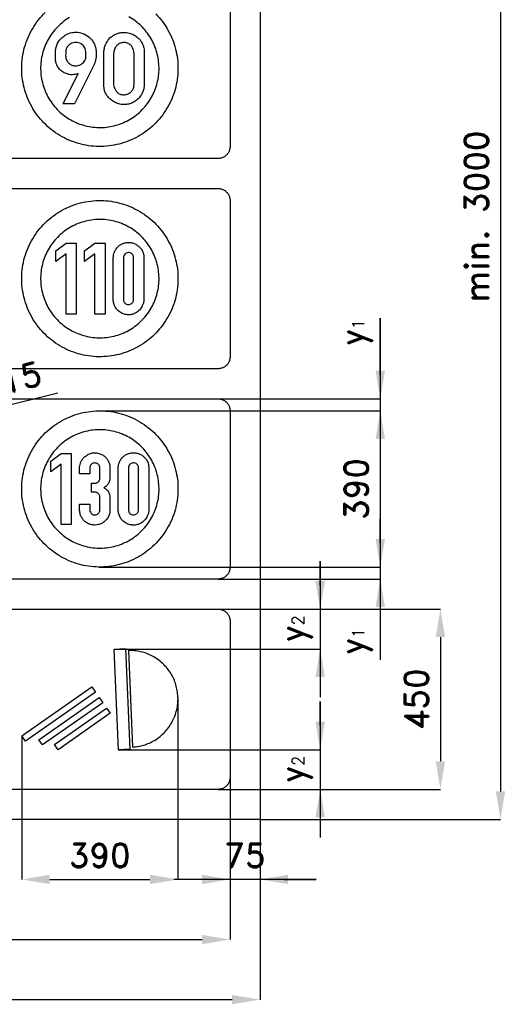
# Model space of a CAD drawing. Header units: millimetres. Extents: x -531 to 2129, y -462 to 3250.
# Tile 2 of 3: x 900 to 2129, y -462 to 1996. Entities that reach past the tile are written whole.
import ezdxf

# ---------------------------------------------------------------- set-up
doc = ezdxf.new("R2010")
doc.units = ezdxf.units.MM
doc.header["$LTSCALE"] = 5
doc.layers.add('Kóty', color=2, linetype='Continuous')
doc.layers.add('Značka', color=7, linetype='Continuous')
doc.styles.get("Standard").update_dxf_attribs({"font": 'romand.shx', "height": 60})
doc.dimstyles.get("Standard").update_dxf_attribs({"dimtxt": 60, "dimasz": 70, "dimexe": 0.18, "dimexo": 0.0625, "dimgap": 30, "dimtad": 1, "dimdec": 0, "dimzin": 0, "dimdsep": 46, "dimtxsty": 'Standard', "dimcen": 0.09, "dimadec": 0, "dimazin": 0, "dimtfac": 1, "dimtdec": 0, "dimtofl": 0, "dimtmove": 0, "dimatfit": 3, "dimfxl": 1, "dimtolj": 1, "dimtzin": 0, "dimarcsym": 0})

# ---------------------------------------------------------------- blocks, each defined once
blk = doc.blocks.new('*D1')
at = {"layer": 'Defpoints', "color": 0, "transparency": 16777216}
for p in [(1102.5, 1020), (1097.4, 630), (1800, 630)]:
    blk.add_point(p, dxfattribs=at)
at = {"layer": 'Kóty', "color": 0, "lineweight": -2, "transparency": 16777216}
for p, q in [((1102.6, 1020), (1800.2, 1020)), ((1800, 950), (1800, 700)), ((1097.5, 630), (1800.2, 630))]:
    blk.add_line(p, q, dxfattribs=at)
at = {"layer": 'Kóty', "color": 0, "transparency": 16777216}
for points in [[(1788.3, 950), (1811.7, 950), (1800, 1020)], [(1788.3, 700), (1811.7, 700), (1800, 630)]]:
    blk.add_solid(points, dxfattribs=at)
at = {"layer": 'Kóty', "color": 0, "transparency": 16777216, "insert": (1740, 825), "char_height": 60, "attachment_point": 5, "rotation": 90}
blk.add_mtext('\\A1;390', dxfattribs=at)
blk = doc.blocks.new('*D2')
at = {"layer": 'Defpoints', "color": 0, "transparency": 16777216}
for p in [(1395, 525), (1395, 75), (1950, 75)]:
    blk.add_point(p, dxfattribs=at)
at = {"layer": 'Kóty', "color": 0, "lineweight": -2, "transparency": 16777216}
for p, q in [((1395.1, 525), (1950.2, 525)), ((1950, 455), (1950, 145)), ((1395.1, 75), (1950.2, 75))]:
    blk.add_line(p, q, dxfattribs=at)
at = {"layer": 'Kóty', "color": 0, "transparency": 16777216}
for points in [[(1938.3, 455), (1961.7, 455), (1950, 525)], [(1938.3, 145), (1961.7, 145), (1950, 75)]]:
    blk.add_solid(points, dxfattribs=at)
at = {"layer": 'Kóty', "color": 0, "transparency": 16777216, "insert": (1890, 300), "char_height": 60, "attachment_point": 5, "rotation": 90}
blk.add_mtext('\\A1;450', dxfattribs=at)
blk = doc.blocks.new('*D3')
at = {"layer": 'Defpoints', "color": 0, "transparency": 16777216}
for p in [(1500, 3010), (1500, 0), (2100, 0)]:
    blk.add_point(p, dxfattribs=at)
at = {"layer": 'Kóty', "color": 0, "lineweight": -2, "transparency": 16777216}
for p, q in [((1500.1, 3010), (2100.2, 3010)), ((2100, 2940), (2100, 70)), ((1500.1, 0), (2100.2, 0))]:
    blk.add_line(p, q, dxfattribs=at)
at = {"layer": 'Kóty', "color": 0, "transparency": 16777216}
for points in [[(2088.3, 2940), (2111.7, 2940), (2100, 3010)], [(2088.3, 70), (2111.7, 70), (2100, 0)]]:
    blk.add_solid(points, dxfattribs=at)
at = {"layer": 'Kóty', "color": 0, "transparency": 16777216, "insert": (2040, 1505), "char_height": 60, "attachment_point": 5, "rotation": 90}
blk.add_mtext('\\A1;min. 3000', dxfattribs=at)
blk = doc.blocks.new('*D4')
at = {"layer": 'Defpoints', "color": 0, "transparency": 16777216}
for p in [(1295, 304.7), (905, 208.2), (1295, -150)]:
    blk.add_point(p, dxfattribs=at)
at = {"layer": 'Kóty', "color": 0, "lineweight": -2, "transparency": 16777216}
for p, q in [((1295, 304.6), (1295, -150.2)), ((905, 208.1), (905, -150.2)), ((975, -150), (1225, -150))]:
    blk.add_line(p, q, dxfattribs=at)
at = {"layer": 'Kóty', "color": 0, "transparency": 16777216}
for points in [[(975, -138.3), (975, -161.7), (905, -150)], [(1225, -138.3), (1225, -161.7), (1295, -150)]]:
    blk.add_solid(points, dxfattribs=at)
at = {"layer": 'Kóty', "color": 0, "transparency": 16777216, "insert": (1100, -90), "char_height": 60, "attachment_point": 5}
blk.add_mtext('\\A1;390', dxfattribs=at)
blk = doc.blocks.new('*D5')
at = {"layer": 'Defpoints', "color": 0, "transparency": 16777216}
for p in [(75, 105), (1425, 105), (1425, -300)]:
    blk.add_point(p, dxfattribs=at)
at = {"layer": 'Kóty', "color": 0, "lineweight": -2, "transparency": 16777216}
for p, q in [((75, 104.9), (75, -300.2)), ((1425, 104.9), (1425, -300.2)), ((145, -300), (1355, -300))]:
    blk.add_line(p, q, dxfattribs=at)
at = {"layer": 'Kóty', "color": 0, "transparency": 16777216}
for points in [[(145, -288.3), (145, -311.7), (75, -300)], [(1355, -288.3), (1355, -311.7), (1425, -300)]]:
    blk.add_solid(points, dxfattribs=at)
at = {"layer": 'Kóty', "color": 0, "transparency": 16777216, "insert": (750, -240), "char_height": 60, "attachment_point": 5}
blk.add_mtext('\\A1;1350', dxfattribs=at)
blk = doc.blocks.new('*D6')
at = {"layer": 'Defpoints', "color": 0, "transparency": 16777216}
for p in [(0, 0), (1500, 0), (1500, -450)]:
    blk.add_point(p, dxfattribs=at)
at = {"layer": 'Kóty', "color": 0, "lineweight": -2, "transparency": 16777216}
for p, q in [((0, -0.1), (0, -450.2)), ((1500, -0.1), (1500, -450.2)), ((70, -450), (1430, -450))]:
    blk.add_line(p, q, dxfattribs=at)
at = {"layer": 'Kóty', "color": 0, "transparency": 16777216}
for points in [[(70, -438.3), (70, -461.7), (0, -450)], [(1430, -438.3), (1430, -461.7), (1500, -450)]]:
    blk.add_solid(points, dxfattribs=at)
at = {"layer": 'Kóty', "color": 0, "transparency": 16777216, "insert": (750, -390), "char_height": 60, "attachment_point": 5}
blk.add_mtext('\\A1;1500', dxfattribs=at)
blk = doc.blocks.new('*D9')
at = {"layer": 'Defpoints', "color": 0, "transparency": 16777216}
for p in [(640, 975), (654.5, 978.6)]:
    blk.add_point(p, dxfattribs=at)
at = {"layer": 'Kóty', "color": 0, "lineweight": -2, "transparency": 16777216}
for p, q in [((995.4, 1064.1), (722.4, 995.7)), ((639.9, 975), (640.1, 975)), ((640, 974.9), (640, 975.1))]:
    blk.add_line(p, q, dxfattribs=at)
at = {"layer": 'Kóty', "color": 0, "transparency": 16777216}
blk.add_solid([(719.6, 1007), (725.3, 984.4), (654.5, 978.6)], dxfattribs=at)
at = {"layer": 'Kóty', "color": 0, "transparency": 16777216, "insert": (878.3, 1096.6), "char_height": 60, "attachment_point": 5, "rotation": 14.0734}
blk.add_mtext('\\A1;R15', dxfattribs=at)

msp = doc.modelspace()

# ---------------------------------------------------------------- linework, layer by layer
at = {"layer": 'Kóty'}
for p, q in [((1800, 1251.4), (1800, 398.6)), ((1800, 1110), (1800, 1251.4)), ((1395.1, 1050), (1800.2, 1050)), ((1102.7, 1020), (1800.2, 1020)), ((1800, 960), (1800, 900)), ((1800, 690), (1800, 750)), ((1650, 645), (1650, 305.1)), ((1650, 585), (1650, 645)), ((1097.5, 630), (1800.2, 630)), ((1395.1, 600), (1800.2, 600)), ((1395.1, 525), (1650.2, 525)), ((1135.5, 425.1), (1650.2, 425.1)), ((1650, 234), (1650, 294)), ((1650, 294), (1650, -45)), ((1146.5, 174), (1650.2, 174)), ((1425, 104.9), (1425, -150.2)), ((1395.1, 75), (1650.2, 75)), ((1500, -0.1), (1500, -150.2)), ((1640, -150), (1285, -150)), ((1560, -150), (1620, -150)), ((1570, -150), (1640, -150))]:
    msp.add_line(p, q, dxfattribs=at)
for points in [[(1788.3, 1120), (1811.7, 1120), (1800, 1050)], [(1638.3, 595), (1661.7, 595), (1650, 525)], [(1788.3, 530), (1811.7, 530), (1800, 600)], [(1638.3, 355.1), (1661.7, 355.1), (1650, 425.1)], [(1638.3, 244), (1661.7, 244), (1650, 174)], [(1638.3, 5), (1661.7, 5), (1650, 75)], [(1355, -138.3), (1355, -161.7), (1425, -150)], [(1570, -138.3), (1570, -161.7), (1500, -150)]]:
    msp.add_solid(points, dxfattribs=at)
at = {"layer": 'Značka', "color": 5}
for points in [[(0, 0), (0, 3010), (1500, 3010), (1500, 0), (0, 0)], [(1146.4, 174), (1135.5, 425.1), (1163.9, 426.4), (1174.9, 175.2), (1146.4, 174)], [(914.2, 195), (905, 208.2), (1079.8, 330.6), (1089, 317.4), (914.2, 195)], [(957.1, 185.8), (947.9, 199), (1098.2, 304.3), (1107.4, 291.1), (957.1, 185.8)], [(996.2, 174), (986.9, 187.2), (1116.6, 277.9), (1125.8, 264.8), (996.2, 174)]]:
    msp.add_lwpolyline(points, dxfattribs=at)
for points in [[(1425, 2070), (1425, 1680), (1425, 1679.9), (1425, 1679.8, -0.032207), (1424.7, 1675.9, -0.035399), (1423.9, 1672.1, -0.036245), (1422.7, 1668.4, -0.034411), (1420.9, 1664.9, -0.033707), (1418.8, 1661.7, -0.034086), (1416.2, 1658.8, -0.03418), (1413.3, 1656.2, -0.034255), (1410.1, 1654.1, -0.03402), (1406.6, 1652.3, -0.033375), (1402.9, 1651.1, -0.034152), (1399.1, 1650.3, -0.036782), (1395.2, 1650), (1395.1, 1650), (1395, 1650), (105, 1650)], [(105, 1575), (1395, 1575), (1395.1, 1575), (1395.2, 1575, -0.032207), (1399.1, 1574.7, -0.035399), (1402.9, 1573.9, -0.036245), (1406.6, 1572.7, -0.034411), (1410.1, 1570.9, -0.033707), (1413.3, 1568.8, -0.034086), (1416.2, 1566.2, -0.03418), (1418.8, 1563.3, -0.034255), (1420.9, 1560.1, -0.03402), (1422.7, 1556.6, -0.033375), (1423.9, 1552.9, -0.034152), (1424.7, 1549.1, -0.036782), (1425, 1545.2), (1425, 1545.1), (1425, 1545), (1425, 1155), (1425, 1154.9), (1425, 1154.8, -0.032207), (1424.7, 1150.9, -0.035399), (1423.9, 1147.1, -0.036245), (1422.7, 1143.4, -0.034411), (1420.9, 1139.9, -0.033707), (1418.8, 1136.7, -0.034086), (1416.2, 1133.8, -0.03418), (1413.3, 1131.2, -0.034255), (1410.1, 1129.1, -0.03402), (1406.6, 1127.3, -0.033375), (1402.9, 1126.1, -0.034152), (1399.1, 1125.3, -0.036782), (1395.2, 1125), (1395.1, 1125), (1395, 1125), (105, 1125)], [(105, 1050), (1395, 1050), (1395.1, 1050), (1395.2, 1050, -0.032207), (1399.1, 1049.7, -0.035399), (1402.9, 1048.9, -0.036245), (1406.6, 1047.7, -0.034411), (1410.1, 1045.9, -0.033707), (1413.3, 1043.8, -0.034086), (1416.2, 1041.2, -0.03418), (1418.8, 1038.3, -0.034255), (1420.9, 1035.1, -0.03402), (1422.7, 1031.6, -0.033375), (1423.9, 1027.9, -0.034152), (1424.7, 1024.1, -0.036779), (1425, 1020.2), (1425, 1020.1), (1425, 1020), (1425, 630), (1425, 629.9), (1425, 629.8, -0.032211), (1424.7, 625.9, -0.035398), (1423.9, 622.1, -0.036257), (1422.7, 618.4, -0.034417), (1420.9, 614.9, -0.033707), (1418.8, 611.7, -0.034076), (1416.2, 608.8, -0.034203), (1413.3, 606.2, -0.034241), (1410.1, 604.1, -0.03402), (1406.6, 602.3, -0.03342), (1402.9, 601.1, -0.034121), (1399.1, 600.3, -0.03675), (1395.2, 600), (1395.1, 600), (1395, 600), (105, 600)], [(105, 525), (1395, 525), (1395.1, 525), (1395.2, 525, -0.032176), (1399.1, 524.7, -0.03546), (1402.9, 523.9, -0.036261), (1406.6, 522.7, -0.034411), (1410.1, 520.9, -0.03372), (1413.3, 518.8, -0.034086), (1416.2, 516.2, -0.034181), (1418.8, 513.3, -0.034241), (1420.9, 510.1, -0.034027), (1422.7, 506.6, -0.033373), (1423.9, 502.9, -0.034142), (1424.7, 499.1, -0.03678), (1425, 495.2), (1425, 495.1), (1425, 495), (1425, 105), (1425, 104.9), (1425, 104.8), (1424.7, 100.9, -0.035395), (1423.9, 97.1, -0.036251), (1422.7, 93.4, -0.034424), (1420.9, 89.9, -0.033719), (1418.8, 86.7, -0.034078), (1416.2, 83.8, -0.034203), (1413.3, 81.2, -0.03424), (1410.1, 79.1, -0.034036), (1406.6, 77.3, -0.033414), (1402.9, 76.1, -0.034135), (1399.1, 75.3, -0.036746), (1395.2, 75), (1395.1, 75), (1395, 75), (105, 75)], [(1171.2, 421.9), (1181.8, 180.3, 0.008883), (1195.5, 182.3, 0.026888), (1209, 185.2, 0.038485), (1223.8, 190.6, 0.034327), (1237.7, 198.1, 0.033211), (1250.7, 207.3, 0.034345), (1262.2, 218.1, 0.034669), (1272.3, 230.3, 0.03457), (1280.6, 243.8, 0.034355), (1287.2, 258.1, 0.033706), (1291.8, 273.3, 0.034485), (1294.5, 288.9, 0.03729), (1295, 304.7), (1295, 305.5), (1294.9, 306.3, 0.009646), (1293, 321.2, 0.029246), (1289.9, 335.9, 0.038484), (1284.5, 350.7, 0.034174), (1276.9, 364.7, 0.033133), (1267.8, 377.6, 0.034768), (1257, 389.1, 0.034647), (1244.8, 399.2, 0.032674), (1231.3, 407.6, 0.034523), (1217, 414.3, 0.041087), (1201.8, 418.7, 0.032726), (1186.6, 421, 0.010776), (1171.2, 421.9)]]:
    msp.add_lwpolyline(points, format="xyb", dxfattribs=at)
at = {"layer": 'Značka', "color": 1}
for points in [[(1295, 1875), (1295, 1873.7, -0.00153), (1295, 1872.5, -0.032164), (1293, 1847, -0.035725), (1287.7, 1822.1, -0.036667), (1279.3, 1798, -0.034755), (1267.6, 1775.3, -0.034045), (1253.2, 1754.2, -0.034458), (1236.1, 1735.3, -0.034568), (1216.7, 1718.7, -0.034423), (1195.3, 1704.9, -0.034389), (1172.3, 1693.8, -0.034424), (1148, 1686, -0.034427), (1122.9, 1681.3, -0.034424), (1097.4, 1680, -0.034416), (1072, 1681.9, -0.034418), (1047.1, 1687.3, -0.034415), (1023, 1695.8, -0.03442), (1000.3, 1707.4, -0.034421), (979.2, 1721.8, -0.034415), (960.3, 1738.9, -0.03442), (943.7, 1758.3, -0.034415), (929.9, 1779.7, -0.034415), (918.8, 1802.7, -0.034417), (911, 1827, -0.034415), (906.3, 1852.1, -0.034417), (905, 1877.6, -0.034418), (906.9, 1903, -0.034419), (912.3, 1927.9, -0.034416), (920.8, 1952, -0.034415), (932.4, 1974.7, -0.034412), (946.8, 1995.8, -0.034419), (963.9, 2014.7, -0.034416)], [(1024.5, 2002, 0.034418), (1008.5, 1991.1, 0.034421), (994.2, 1978.1, 0.034419), (981.6, 1963.4, 0.034418), (971.1, 1947.2, 0.034416), (962.7, 1929.8, 0.034417), (956.8, 1911.4, 0.034415), (953.2, 1892.4, 0.034417), (952.3, 1873.1, 0.034422), (953.7, 1853.8, 0.034421), (957.8, 1834.9, 0.034416), (964.2, 1816.7, 0.034414), (973, 1799.5, 0.034417), (983.9, 1783.5, 0.034414), (996.9, 1769.2, 0.034419), (1011.6, 1756.6, 0.034409), (1027.8, 1746.1, 0.034419), (1045.2, 1737.7, 0.034417), (1063.6, 1731.8, 0.034418), (1082.6, 1728.2, 0.034417), (1101.9, 1727.3, 0.034419), (1121.2, 1728.7, 0.03441), (1140.1, 1732.8, 0.034415), (1158.3, 1739.2, 0.034409), (1175.5, 1748, 0.034418), (1191.5, 1758.9, 0.034403), (1205.8, 1771.9, 0.034421), (1218.4, 1786.6, 0.034482), (1228.9, 1802.8, 0.034411), (1237.3, 1820.2, 0.034081), (1243.2, 1838.6, 0.032788), (1246.7, 1856.7, 0.034267), (1247.7, 1875)], [(1247.7, 1875), (1247.7, 1876), (1247.7, 1876.9, 0.032165), (1246.2, 1896.2, 0.035718), (1242.2, 1915.1, 0.036664), (1235.8, 1933.4, 0.034745), (1227, 1950.5, 0.034038), (1216, 1966.5, 0.03445), (1203.1, 1980.8, 0.034562), (1188.4, 1993.4, 0.034432), (1172.2, 2003.9, 0.034382)], [(1239.7, 2011.1, -0.034414), (1256.3, 1991.7, -0.034485), (1270.1, 1970.3, -0.034414), (1281.2, 1947.3, -0.034075), (1289, 1923, -0.032789), (1293.6, 1899.2, -0.034261), (1295, 1875)], [(1008.1, 1786.4), (1046.1, 1862.1), (1044, 1861.4), (1041.8, 1860.7, -0.039146), (1034.9, 1859.4, -0.045932), (1027.8, 1859.2, -0.066119), (1018.1, 1860.9, -0.062051), (1009.1, 1865.1, -0.064474), (1001, 1871.3, -0.067518), (994.7, 1879.5, -0.06072), (991, 1887.7, -0.062872), (989.4, 1896.6), (989.3, 1897.6), (989.3, 1898.6), (989.3, 1915.7, -0.001845), (989.3, 1917, -0.005634), (989.4, 1918.2, -0.057673), (990.9, 1928.2, -0.05606), (994.7, 1937.5, -0.065492), (1001.6, 1947.6, -0.061137), (1010.7, 1955.7, -0.069343), (1023, 1962.2, -0.074506), (1036.7, 1965.1, -0.086605), (1052.9, 1963.6, -0.08534), (1067.7, 1956.8, -0.080114), (1079.2, 1946.6, -0.076171), (1087.1, 1933.4, -0.044523), (1089.6, 1925.7, -0.055011), (1090.7, 1917.8, -0.006104), (1090.7, 1916.8), (1090.7, 1915.7), (1090.7, 1903.8), (1090.6, 1902.9), (1090.5, 1901.9, -0.015237), (1089.9, 1897.9, -0.023894), (1089.1, 1893.9, -0.024153), (1088, 1890.3, -0.019782), (1086.6, 1886.8), (1086, 1885.6), (1085.5, 1884.4), (1036.7, 1786.4), (1008.1, 1786.4)], [(1110.2, 1912.3, -0.002074), (1110.2, 1913.9, -0.005919), (1110.2, 1915.5, -0.049036), (1111.3, 1925.2, -0.050003), (1114.4, 1934.5, -0.079542), (1122.5, 1947.9, -0.08909), (1134.5, 1957.8, -0.059802), (1143.7, 1962.1, -0.052018), (1153.6, 1964.2, -0.062016), (1166.5, 1964.2, -0.064497), (1179, 1961, -0.055439), (1188.6, 1956.2, -0.055472), (1197, 1949.3, -0.051108), (1203.1, 1942, -0.054897), (1207.5, 1933.5, -0.045235), (1209.8, 1926.2, -0.045969), (1210.7, 1918.7, -0.012243), (1210.8, 1916, -0.004114), (1210.7, 1913.4), (1210.7, 1836.1, -0.002305), (1210.7, 1834.5, -0.006917), (1210.7, 1832.9, -0.051759), (1209.5, 1823.8, -0.049689), (1206.5, 1814.9, -0.066811), (1199.9, 1803.8, -0.065896), (1190.6, 1794.8, -0.061105), (1180.6, 1788.7, -0.06415), (1169.4, 1785.3, -0.069651), (1156.6, 1784.6, -0.067436), (1144, 1787.4, -0.056795), (1133.9, 1792.2, -0.04959), (1125, 1799.1, -0.048072), (1118.2, 1806.4, -0.065887), (1113.3, 1814.9, -0.054774), (1111, 1822.7, -0.042352), (1110.2, 1830.8, -0.00923), (1110.1, 1833.5, -0.003094), (1110.2, 1836.1), (1110.2, 1912.3)], [(1065.4, 1905.2), (1065.4, 1915.8), (1065.3, 1916.6), (1065.1, 1917.4, 0.046114), (1063.7, 1923.3, 0.065947), (1061, 1928.8, 0.065654), (1057.5, 1933, 0.058916), (1053, 1936.3, 0.067211), (1046.9, 1939, 0.069334), (1040.4, 1939.8, 0.0722), (1033.5, 1939, 0.068706), (1027, 1936.3, 0.044842), (1023.4, 1933.8, 0.04773), (1020.3, 1930.7, 0.063444), (1017.2, 1925.8, 0.06565), (1015.3, 1920.4, 0.02128), (1014.9, 1918, 0.007093), (1014.7, 1915.7), (1014.6, 1905.4), (1014.8, 1904.2), (1014.9, 1902.9, 0.051275), (1016.1, 1897.9, 0.055538), (1018.3, 1893.3, 0.075001), (1022.7, 1887.9, 0.072375), (1028.5, 1884.1, 0.044107), (1032.3, 1882.4, 0.043725), (1036.4, 1881.5), (1038.2, 1881.3), (1039.9, 1881.3, 0.057591), (1045.8, 1881.9, 0.060864), (1051.3, 1883.9, 0.069279), (1056.8, 1887.5, 0.070581), (1061, 1892.3, 0.064033), (1063.8, 1897.7, 0.060761), (1065.2, 1903.5), (1065.3, 1904.4), (1065.4, 1905.2)], [(1134.5, 1912.3), (1134.5, 1836.1, 0.003098), (1134.5, 1835.1, 0.009556), (1134.5, 1834, 0.073875), (1135.7, 1827.4, 0.059537), (1138.7, 1821.3, 0.070716), (1143.8, 1815, 0.094558), (1150.4, 1810.7, 0.108386), (1159.3, 1809, 0.087549), (1168.4, 1810.7, 0.078147), (1175.6, 1814.5, 0.088169), (1181.1, 1820.2, 0.061773), (1183.7, 1825.1, 0.061177), (1185, 1830.4, 0.025169), (1185.2, 1833.2, 0.008381), (1185.3, 1836.1), (1185.3, 1912.3, 0.005512), (1185.1, 1914.8, 0.016496), (1184.9, 1917.3, 0.058302), (1183.2, 1923.5, 0.064708), (1180, 1929.2, 0.088092), (1174, 1935.3, 0.097883), (1166.3, 1938.8, 0.099826), (1157.6, 1939.3, 0.088257), (1149.3, 1936.7, 0.074161), (1143.2, 1932.5, 0.075685), (1138.6, 1926.8, 0.052577), (1136.4, 1922, 0.046089), (1135.1, 1916.9, 0.014373), (1134.7, 1914.6, 0.00475), (1134.5, 1912.3)], [(1295, 1350), (1295, 1348.7), (1295, 1347.5, -0.032164), (1293, 1322, -0.035725), (1287.7, 1297.1, -0.036667), (1279.3, 1273, -0.034755), (1267.6, 1250.3, -0.034045), (1253.2, 1229.2, -0.034458), (1236.1, 1210.3, -0.034568), (1216.7, 1193.7, -0.034423), (1195.3, 1179.9, -0.034389), (1172.3, 1168.8, -0.034424), (1148, 1161, -0.034427), (1122.9, 1156.3, -0.034424), (1097.4, 1155, -0.034416), (1072, 1156.9, -0.034418), (1047.1, 1162.3, -0.034415), (1023, 1170.8, -0.03442), (1000.3, 1182.4, -0.034421), (979.2, 1196.8, -0.034415), (960.3, 1213.9, -0.03442), (943.7, 1233.3, -0.034415), (929.9, 1254.7, -0.034415), (918.8, 1277.7, -0.034417), (911, 1302, -0.034415), (906.3, 1327.1, -0.034417), (905, 1352.6, -0.034418), (906.9, 1378, -0.034419), (912.3, 1402.9, -0.034416), (920.8, 1427, -0.034415), (932.4, 1449.7, -0.034412), (946.8, 1470.8, -0.034419), (963.9, 1489.7, -0.034416), (983.3, 1506.3, -0.034413), (1004.7, 1520.1, -0.034422), (1027.7, 1531.2, -0.034421), (1052, 1539, -0.03442), (1077.1, 1543.7, -0.034419), (1102.5, 1545, -0.034421), (1128, 1543.1, -0.034423), (1152.9, 1537.7, -0.034422), (1177, 1529.2, -0.034417), (1199.7, 1517.6, -0.03442), (1220.8, 1503.2, -0.034411), (1239.7, 1486.1, -0.034414), (1256.3, 1466.7, -0.034485), (1270.1, 1445.3, -0.034414), (1281.2, 1422.3, -0.034075), (1289, 1398, -0.032789), (1293.6, 1374.2, -0.034261), (1295, 1350)], [(1247.7, 1350), (1247.7, 1351), (1247.7, 1351.9, 0.032165), (1246.2, 1371.2, 0.035718), (1242.2, 1390.1, 0.036664), (1235.8, 1408.4, 0.034745), (1227, 1425.5, 0.034038), (1216, 1441.5, 0.03445), (1203.1, 1455.8, 0.034562), (1188.4, 1468.4, 0.034432), (1172.2, 1478.9, 0.034382), (1154.8, 1487.3, 0.034412), (1136.4, 1493.2, 0.034421), (1117.4, 1496.8, 0.034416), (1098.1, 1497.7, 0.034425), (1078.8, 1496.3, 0.034417), (1059.9, 1492.2, 0.034422), (1041.7, 1485.8, 0.034409), (1024.5, 1477, 0.034418), (1008.5, 1466.1, 0.034421), (994.2, 1453.1, 0.034419), (981.6, 1438.4, 0.034418), (971.1, 1422.2, 0.034416), (962.7, 1404.8, 0.034417), (956.8, 1386.4, 0.034415), (953.2, 1367.4, 0.034417), (952.3, 1348.1, 0.034422), (953.7, 1328.8, 0.034421), (957.8, 1309.9, 0.034416), (964.2, 1291.7, 0.034414), (973, 1274.5, 0.034417), (983.9, 1258.5, 0.034414), (996.9, 1244.2, 0.034419), (1011.6, 1231.6, 0.034409), (1027.8, 1221.1, 0.034419), (1045.2, 1212.7, 0.034417), (1063.6, 1206.8, 0.034418), (1082.6, 1203.2, 0.034417), (1101.9, 1202.3, 0.034419), (1121.2, 1203.7, 0.03441), (1140.1, 1207.8, 0.034415), (1158.3, 1214.2, 0.034409), (1175.5, 1223, 0.034418), (1191.5, 1233.9, 0.034403), (1205.8, 1246.9, 0.034421), (1218.4, 1261.6, 0.034482), (1228.9, 1277.8, 0.034411), (1237.3, 1295.2, 0.034081), (1243.2, 1313.6, 0.032788), (1246.7, 1331.7, 0.034267), (1247.7, 1350)], [(1133.6, 1403.4, -0.002101), (1133.7, 1404.5, -0.005728), (1133.7, 1405.5, -0.051528), (1135, 1412.6, -0.050393), (1137.7, 1419.3, -0.059187), (1142.3, 1426.5, -0.059873), (1148.4, 1432.4, -0.057361), (1155.4, 1436.7, -0.056035), (1163.1, 1439.3, -0.062945), (1172.3, 1440.4, -0.065059), (1181.5, 1439, -0.062211), (1189.7, 1435.8, -0.059607), (1196.9, 1430.8, -0.058893), (1202.9, 1424.3, -0.061246), (1207.1, 1416.7, -0.042834), (1208.9, 1411.3, -0.047058), (1209.7, 1405.6, -0.005864), (1209.7, 1404.7), (1209.7, 1403.8), (1209.7, 1296.6), (1209.7, 1295.9, -0.003838), (1209.7, 1295.2, -0.056802), (1208.2, 1287.3, -0.057018), (1205.1, 1279.9, -0.090905), (1196.7, 1269.3, -0.092647), (1185.3, 1262.4, -0.069948), (1175.9, 1259.9, -0.068374), (1166.3, 1260.1, -0.077398), (1155.5, 1263.2, -0.079337), (1146.2, 1269.5, -0.068573), (1139.8, 1276.9, -0.064011), (1135.6, 1285.6, -0.035986), (1134.2, 1290.5, -0.041956), (1133.6, 1295.5), (1133.6, 1296.1), (1133.6, 1296.7), (1133.6, 1403.4)], [(1158.8, 1402.2), (1158.8, 1299), (1158.9, 1298.3, 0.005696), (1158.9, 1297.7, 0.053822), (1159.6, 1293.9, 0.083809), (1161.2, 1290.5, 0.084494), (1163.6, 1287.9, 0.073814), (1166.6, 1286.2, 0.093715), (1171.2, 1285.2, 0.09875), (1175.8, 1286, 0.089568), (1179.5, 1288.1, 0.084096), (1182.3, 1291.3, 0.059575), (1183.6, 1293.9, 0.064917), (1184.2, 1296.7, 0.008629), (1184.3, 1297.1, 0.002816), (1184.3, 1297.6), (1184.3, 1402.8, 0.004976), (1184.3, 1403.6, 0.015247), (1184.3, 1404.4, 0.079661), (1183.4, 1407.6, 0.074633), (1181.7, 1410.4, 0.099418), (1178.1, 1413.5, 0.096345), (1173.6, 1414.9, 0.104486), (1168.5, 1414.7, 0.104007), (1163.9, 1412.4, 0.098125), (1160.6, 1408.9, 0.112859), (1159, 1404.5, 0.022804), (1158.9, 1403.4, 0.007594), (1158.8, 1402.2)], [(1295, 825), (1295, 823.7), (1295, 822.4, -0.032164), (1293, 797, -0.035726), (1287.7, 772.1, -0.036667), (1279.3, 748, -0.034755), (1267.6, 725.3, -0.034041), (1253.2, 704.2, -0.034455), (1236.1, 685.3, -0.034563), (1216.7, 668.7, -0.034427), (1195.3, 654.9, -0.034391), (1172.3, 643.8, -0.034422), (1148, 636, -0.034424), (1122.9, 631.3, -0.034417), (1097.4, 630, -0.034414), (1072, 631.9, -0.034414), (1047.1, 637.3, -0.034417), (1023, 645.8, -0.034416), (1000.3, 657.4, -0.034419), (979.2, 671.8, -0.034415), (960.3, 688.9, -0.034415), (943.7, 708.3, -0.034417), (929.9, 729.7, -0.034416), (918.8, 752.7, -0.034419), (911, 777, -0.034415), (906.3, 802.1, -0.034417), (905, 827.6, -0.034418), (906.9, 853, -0.034419), (912.3, 877.9, -0.034418), (920.8, 902, -0.034414), (932.4, 924.7, -0.034415), (946.8, 945.8, -0.034417), (963.9, 964.7, -0.034418), (983.3, 981.3, -0.034417), (1004.7, 995.1, -0.034415), (1027.7, 1006.2, -0.034414), (1052, 1014, -0.034418), (1077.1, 1018.7, -0.034417), (1102.5, 1020, -0.034416), (1128, 1018.1, -0.034416), (1152.9, 1012.7, -0.034413), (1177, 1004.2, -0.03442), (1199.7, 992.6, -0.03442), (1220.8, 978.2, -0.034406), (1239.7, 961.1, -0.03441), (1256.3, 941.7, -0.034489), (1270.1, 920.3, -0.034416), (1281.2, 897.3, -0.034073), (1289, 873, -0.032788), (1293.6, 849.2, -0.03426), (1295, 825)], [(1247.7, 825), (1247.7, 826), (1247.7, 826.9, 0.032165), (1246.2, 846.2, 0.035719), (1242.2, 865.1, 0.036663), (1235.8, 883.4, 0.03475), (1227, 900.5, 0.034041), (1216, 916.5, 0.034454), (1203.1, 930.8, 0.034562), (1188.4, 943.4, 0.034429), (1172.2, 953.9, 0.03439), (1154.8, 962.3, 0.034424), (1136.4, 968.2, 0.034427), (1117.4, 971.8, 0.03442), (1098.1, 972.7, 0.034416), (1078.8, 971.3, 0.034413), (1059.9, 967.2, 0.034416), (1041.7, 960.8, 0.034414), (1024.5, 952, 0.034418), (1008.5, 941.1, 0.034418), (994.2, 928.1, 0.034412), (981.6, 913.4, 0.034416), (971.1, 897.2, 0.034414), (962.7, 879.8, 0.034416), (956.8, 861.4, 0.034415), (953.2, 842.4, 0.034417), (952.3, 823.1, 0.034422), (953.7, 803.8, 0.03442), (957.8, 784.9, 0.034415), (964.2, 766.7, 0.034419), (973, 749.5, 0.034416), (983.9, 733.5, 0.034414), (996.9, 719.2, 0.034417), (1011.6, 706.6, 0.034414), (1027.8, 696.1, 0.034419), (1045.2, 687.7, 0.03442), (1063.6, 681.8, 0.034418), (1082.6, 678.2, 0.03442), (1101.9, 677.3, 0.034419), (1121.2, 678.7, 0.034416), (1140.1, 682.8, 0.034415), (1158.3, 689.2, 0.034415), (1175.5, 698, 0.034421), (1191.5, 708.9, 0.034408), (1205.8, 721.9, 0.034415), (1218.4, 736.6, 0.034484), (1228.9, 752.8, 0.034415), (1237.3, 770.2, 0.034081), (1243.2, 788.6, 0.032787), (1246.7, 806.7, 0.034267), (1247.7, 825)], [(1049.5, 787.1), (1074.8, 787.1), (1074.8, 773.2), (1074.9, 772.5), (1074.9, 771.8, 0.080654), (1076.3, 767.2, 0.101193), (1079.1, 763.3, 0.107962), (1083.2, 760.7, 0.103861), (1088, 760, 0.09567), (1092.4, 760.9, 0.096943), (1096, 763.4, 0.061073), (1097.8, 765.5, 0.054211), (1099.1, 768, 0.031745), (1099.6, 769.7, 0.028486), (1100, 771.4), (1100, 771.8), (1100.1, 772.1), (1100.1, 805.2), (1100.1, 805.7), (1100, 806.2, 0.083223), (1099.3, 809.2, 0.064292), (1097.6, 811.9, 0.05145), (1095.9, 813.8, 0.060587), (1093.9, 815.2, 0.057791), (1091.3, 816.3, 0.02856), (1088.5, 816.9), (1087.7, 817), (1086.9, 817.2), (1079.5, 817.2), (1079.5, 839.1), (1087.2, 839.1, 0.005256), (1087.9, 839.1, 0.015981), (1088.5, 839.1, 0.059848), (1090.7, 839.5, 0.045149), (1092.8, 840.3, 0.055584), (1095.2, 841.8, 0.068547), (1097.2, 843.9, 0.04153), (1098.3, 845.4, 0.024937), (1099.1, 847.1, 0.025258), (1099.6, 848.6, 0.048376), (1100, 850.2), (1100, 850.6), (1100, 851), (1100, 876.9), (1100, 877.6), (1100, 878.3, 0.067314), (1099.4, 881.2, 0.062014), (1098, 884, 0.067038), (1095.9, 886.6, 0.071118), (1093.2, 888.4, 0.081591), (1089.6, 889.7, 0.081642), (1085.7, 889.7, 0.101169), (1081.1, 888.2, 0.090868), (1077.4, 885, 0.072182), (1075.5, 882.1, 0.106426), (1074.8, 878.9), (1074.8, 878.4), (1074.8, 877.9), (1074.8, 863), (1049.5, 863), (1049.5, 878.5), (1049.5, 879.1), (1049.5, 879.7, -0.057616), (1050.5, 886.1, -0.046053), (1052.8, 892.3, -0.056925), (1057.3, 900, -0.060265), (1063.5, 906.3, -0.07066), (1072, 911.8, -0.073428), (1081.8, 914.7, -0.075928), (1092.4, 914.9, -0.074305), (1102.5, 911.9, -0.064176), (1110.4, 907.2, -0.060408), (1116.9, 900.8, -0.050644), (1121.2, 894.5, -0.056495), (1123.9, 887.5, -0.024306), (1124.7, 884.4, -0.02125), (1125.2, 881.2), (1125.3, 880.2), (1125.3, 879.2), (1125.3, 852), (1125.3, 851.1), (1125.2, 850.2, -0.049558), (1124.1, 845.2, -0.046696), (1122.1, 840.4, -0.060349), (1118.4, 834.7, -0.065417), (1113.4, 830.2, -0.014639), (1111.8, 829.1), (1110.2, 828.1, -0.007209), (1112.9, 826.3, -0.021615), (1115.5, 824.4, -0.054686), (1119.7, 820, -0.059777), (1122.8, 814.8, -0.044672), (1124.4, 810.6, -0.041899), (1125.2, 806.3), (1125.3, 805.5), (1125.3, 804.7), (1125.3, 771.2), (1125.3, 770.2), (1125.3, 769.3, -0.079427), (1123.5, 760.3, -0.06657), (1119.1, 751.9, -0.068492), (1112.4, 744.3, -0.069566), (1104, 738.7, -0.056312), (1096.4, 735.9, -0.056431), (1088.4, 734.8, -0.067286), (1078.6, 735.8, -0.068349), (1069.5, 739.2, -0.05737), (1062.8, 743.7, -0.055524), (1057.2, 749.5, -0.063124), (1052.6, 757.3, -0.072901), (1050.2, 765.9, -0.01378), (1049.9, 768.4), (1049.6, 770.8), (1049.5, 771.3), (1049.5, 771.8), (1049.5, 787.1)], [(1146, 878.4), (1146.1, 879.5), (1146.1, 880.5, -0.051508), (1147.4, 887.6, -0.050368), (1150.1, 894.3, -0.059206), (1154.7, 901.5, -0.059894), (1160.9, 907.4, -0.057381), (1167.8, 911.7, -0.056042), (1175.5, 914.3, -0.062964), (1184.7, 915.3, -0.065047), (1193.9, 914, -0.06223), (1202.1, 910.8, -0.059609), (1209.3, 905.8, -0.058892), (1215.3, 899.3, -0.06125), (1219.5, 891.7, -0.042832), (1221.3, 886.3, -0.047054), (1222.1, 880.6), (1222.1, 879.7), (1222.2, 878.8), (1222.2, 771.6), (1222.1, 770.9), (1222.1, 770.2, -0.056805), (1220.7, 762.3, -0.056999), (1217.5, 754.8, -0.090912), (1209.2, 744.3, -0.092648), (1197.7, 737.4, -0.069951), (1188.3, 734.9, -0.068393), (1178.7, 735.1, -0.077402), (1167.9, 738.2, -0.079331), (1158.6, 744.5, -0.068556), (1152.2, 751.9, -0.064016), (1148, 760.6, -0.03597), (1146.7, 765.5, -0.041933), (1146.1, 770.5), (1146, 771.1), (1146, 771.7), (1146, 878.4)], [(1171.3, 877.2), (1171.3, 774), (1171.3, 773.3), (1171.3, 772.6, 0.053826), (1172, 768.9, 0.083829), (1173.6, 765.5, 0.084572), (1176, 762.9, 0.073798), (1179, 761.2, 0.093702), (1183.6, 760.2, 0.098759), (1188.3, 761, 0.089583), (1192, 763.1, 0.084087), (1194.7, 766.3, 0.059602), (1196, 768.9, 0.064973), (1196.7, 771.7), (1196.7, 772.1), (1196.7, 772.6), (1196.7, 877.8), (1196.7, 878.6), (1196.7, 879.4, 0.079618), (1195.9, 882.6, 0.074614), (1194.1, 885.4, 0.099399), (1190.5, 888.4, 0.096356), (1186, 889.9, 0.104518), (1181, 889.7, 0.104029), (1176.3, 887.4, 0.098071), (1173, 883.9, 0.112856), (1171.4, 879.5), (1171.3, 878.4), (1171.3, 877.2)]]:
    msp.add_lwpolyline(points, format="xyb", dxfattribs=at)
for points in [[(1015.6, 1261.4), (1015.6, 1411.8), (990.2, 1392.8), (990.2, 1419.5), (1015.7, 1438.6), (1041.2, 1438.6), (1041.2, 1261.4), (1015.6, 1261.4)], [(1087.3, 1261.4), (1087.3, 1411.8), (1061.9, 1392.8), (1061.9, 1419.5), (1087.4, 1438.6), (1112.9, 1438.6), (1112.9, 1261.4), (1087.3, 1261.4)], [(1003.2, 736.4), (1003.2, 886.8), (977.8, 867.8), (977.8, 894.5), (1003.3, 913.6), (1028.8, 913.6), (1028.8, 736.4), (1003.2, 736.4)]]:
    msp.add_lwpolyline(points, dxfattribs=at)

# ---------------------------------------------------------------- texts
at = {"layer": 'Kóty', "char_height": 60, "attachment_point": 1, "rotation": 90}
for s, insert in [('y{\\H0.5x;1}', (1699.8, 1182.8)), ('y{\\H0.5x;2}', (1549.7, 442.9)), ('y{\\H0.5x;1}', (1699.6, 411.5)), ('y{\\H0.5x;2}', (1550.1, 92.2))]:
    msp.add_mtext_dynamic_manual_height_columns(s, width=70.64, gutter_width=300, heights=[0], dxfattribs=dict(at, insert=insert))
at = {"layer": 'Kóty', "insert": (1462.5, -90), "char_height": 60, "attachment_point": 5}
msp.add_mtext('\\A1;75', dxfattribs=at)

# ---------------------------------------------------------------- dimensions: what is measured, and where the dimension line sits
at = {"layer": 'Kóty'}
dim = msp.add_linear_dim(base=(2100, 0), p1=(1500, 3010), p2=(1500, 0), angle=90, text='min. 3000', dimstyle='Standard', dxfattribs=at)
dim.commit()
dim.dimension.update_dxf_attribs({"geometry": '*D3', "text_midpoint": (2040, 1505)})
dim = msp.add_radius_dim(center=(640, 975), mpoint=(654.5, 978.6), dimstyle='Standard', dxfattribs=at)
dim.commit()
dim.dimension.update_dxf_attribs({"geometry": '*D9', "text_midpoint": (892.9, 1038.4)})
for base, p1, p2, picture, middle in [((1800, 630), (1102.5, 1020), (1097.4, 630), '*D1', (1740, 825)), ((1950, 75), (1395, 525), (1395, 75), '*D2', (1890, 300))]:
    dim = msp.add_linear_dim(base=base, p1=p1, p2=p2, angle=90, dimstyle='Standard', dxfattribs=at)
    dim.commit()
    dim.dimension.update_dxf_attribs({"geometry": picture, "text_midpoint": middle})
for base, p1, p2, picture, middle in [((1295, -150), (905, 208.2), (1295, 304.7), '*D4', (1100, -90)), ((1425, -300), (75, 105), (1425, 105), '*D5', (750, -240)), ((1500, -450), (0, 0), (1500, 0), '*D6', (750, -390))]:
    dim = msp.add_linear_dim(base=base, p1=p1, p2=p2, dimstyle='Standard', dxfattribs=at)
    dim.commit()
    dim.dimension.update_dxf_attribs({"geometry": picture, "text_midpoint": middle})

doc.saveas('drawing.dxf')
